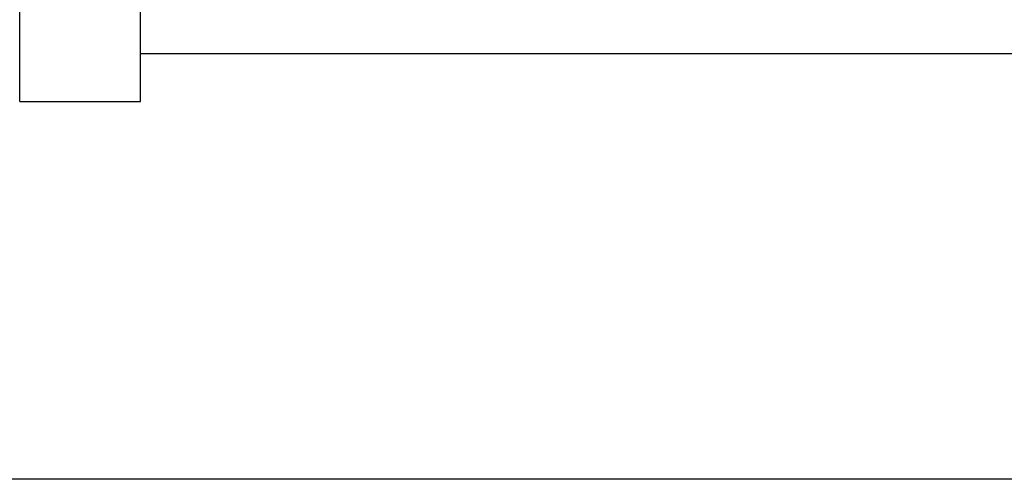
# Model space of a CAD drawing. Header units: millimetres. Extents: x 506 to 3445, y -268 to 1810.
# Tile 119 of 142: x 2528 to 2626, y 1213 to 1259. Entities that reach past the tile are written whole.
import ezdxf

# ---------------------------------------------------------------- set-up
doc = ezdxf.new("R2010")
doc.units = ezdxf.units.MM

msp = doc.modelspace()

# ---------------------------------------------------------------- linework, layer by layer
for p, q in [((2528.366, 1250.528), (2528.366, 1267.957)), ((2540.366, 1250.528), (2540.366, 1267.957)), ((2540.366, 1255.271), (2682.366, 1255.271)), ((2540.366, 1255.271), (2682.366, 1255.271)), ((2528.366, 1250.528), (2540.366, 1250.528)), ((2683.616, 1212.973), (2482.463, 1212.973))]:
    msp.add_line(p, q)

doc.saveas('drawing.dxf')
